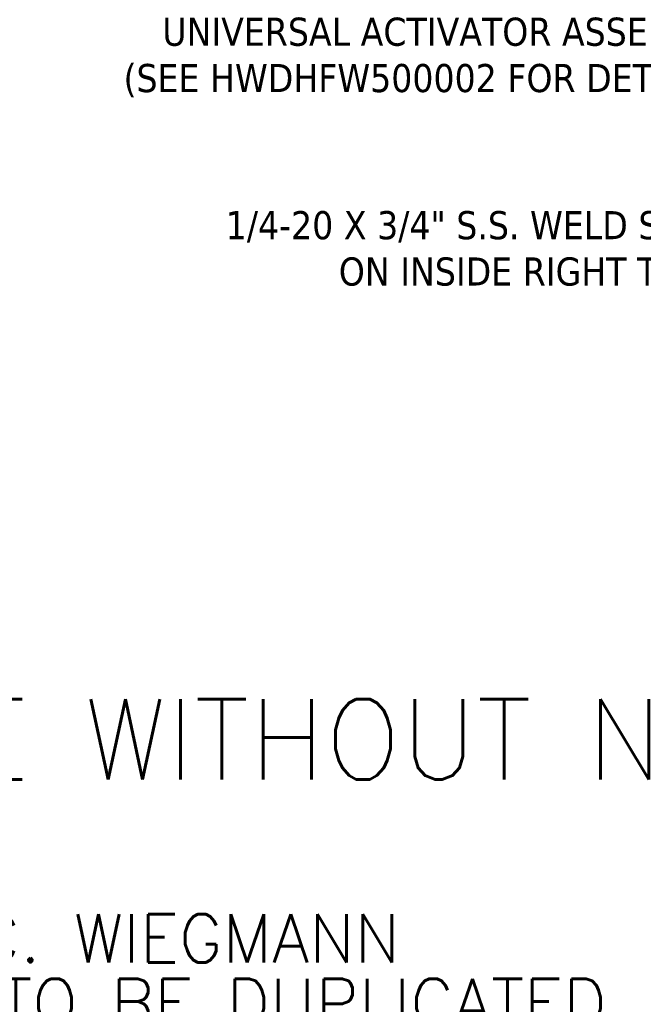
# Model space of a CAD drawing. Header units: inches. Extents: x 15 to 394, y 11 to 241.
# Tile 58 of 83: x 316 to 353, y 11 to 70. Entities that reach past the tile are written whole.
import ezdxf

# ---------------------------------------------------------------- set-up
doc = ezdxf.new("R2010")
doc.units = ezdxf.units.IN
doc.header["$LTSCALE"] = 24
doc.header["$MEASUREMENT"] = 0
doc.layers.add('Symbol (ANSI)', color=7, linetype='Continuous', lineweight=5)
doc.styles.add('Note Text (ANSI)', font='tahoma.ttf')
doc.styles.add('ROMANS', font='tahoma.ttf')

msp = doc.modelspace()

# ---------------------------------------------------------------- texts
at = {"layer": 'Symbol (ANSI)'}
for s, insert, char_height, width, attachment_point, line_spacing_factor, style in [('{\\fTahoma|b0|i0;UNIVERSAL ACTIVATOR ASSEMBLY\\P\\fTahoma|b0|i0;(SEE HWDHFW500002 FOR DETAILS)}', (358.9505, 67.5488), 1.68, 38.604603, 6, 0.987884, 'ROMANS'), ('{\\fTahoma|b0|i0;1/4-20 X 3/4" S.S. WELD STUD (2 PL.)\\P\\fTahoma|b0|i0;ON INSIDE RIGHT TUB FLANGE}', (365.4496, 56.1301), 1.68, 39.428266, 6, 0.987884, 'ROMANS'), ('{\\fRomanS|b0|i0|c0|p2;\\H2x;PART#: WA60X4924U\\P(DATA SUBJECT TO CHANGE WITHOUT NOTICE)\\H1.3627x; \\H0.73384x;\\P \\H1.3372x; \\H0.74781x;\\P\\H0.6x;THIS DRAWING IS PROPERTY OF HUBBELL INC. WIEGMANN\\H1.565x; \\H0.63896x;\\PALL INFORMATION IS PROPRIETARY AND NOT TO BE DUPLICATED\\H1.2339x; \\H0.81047x;\\P\\H1.2571x; }', (227.9406, 20.3479), 2.4, 177.201291, 4, 0.802644, 'Note Text (ANSI)')]:
    msp.add_mtext(s, dxfattribs=dict(at, insert=insert, char_height=char_height, width=width, attachment_point=attachment_point, line_spacing_factor=line_spacing_factor, style=style))

doc.saveas('drawing.dxf')
